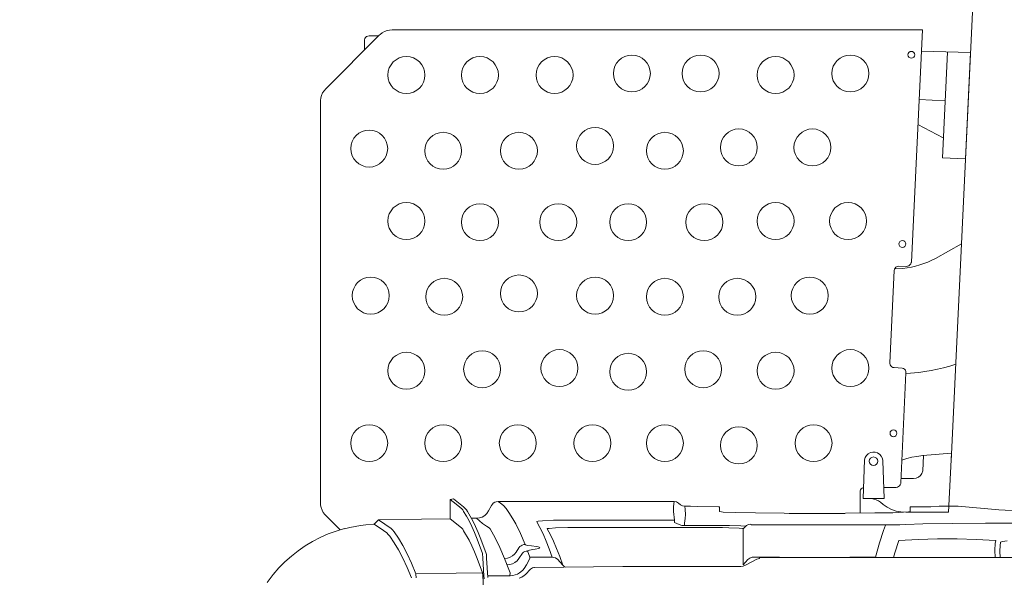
# Model space of a CAD drawing. Header units: millimetres. Extents: x 2204655785 to 2205143108, y 485765510 to 486291538.
# Tile 68 of 156: x 2204999271 to 2205000389, y 486134385 to 486135018. Entities that reach past the tile are written whole.
import ezdxf
from ezdxf.enums import TextEntityAlignment as Align
from ezdxf.lldxf.tags import DXFTag

# ---------------------------------------------------------------- set-up
doc = ezdxf.new("R2010")
doc.units = ezdxf.units.MM
doc.linetypes.add('НЕВИДИМАЯX2', pattern=[19.05, 12.7, -6.35])
for name, color, linetype in [('206ППР Панелевоз', 7, 'Continuous'), ('ППР_Опасная зона от крана', 1, 'Continuous'), ('ППР_Разрез', 5, 'Continuous'), ('ППР_Стрела', 7, 'Continuous')]:
    doc.layers.add(name, color=color, linetype=linetype)
doc.styles.add('ППРк_М1-1', font='GOST_Common Italic.ttf', dxfattribs={"height": 800})
doc.styles.add('ППРк_М1-1кран', font='GOST_Common Italic.ttf', dxfattribs={"width": 0.8, "height": 600})
tags = doc.linetypes.add('опасная зона_Кран', pattern='A,30,-8,4,-8,30,-8,4,-8,30,-8,4,[230,Bbox.shx,S=2.5,R=0,X=0,Y=-10],-6', length=148).pattern_tags.tags
tags[24] = DXFTag(74, 5)

# ---------------------------------------------------------------- blocks, each defined once
blk = doc.blocks.new('*U420')
at = {"layer": 'ППР_Опасная зона от крана', "linetype": 'опасная зона_Кран', "lineweight": 80, "ltscale": 100}
blk.add_arc((29475, 0), 50270, 270, 90, dxfattribs=at)
at = {"layer": 'ППР_Стрела', "linetype": 'НЕВИДИМАЯX2', "lineweight": 50, "ltscale": 100}
blk.add_arc((29475, 0), 38700, 270, 90, dxfattribs=at)
at = {"layer": 'ППР_Стрела', "linetype": 'Continuous', "lineweight": 100}
blk.add_arc((29475, 0), 30700, 270, 90, dxfattribs=at)
at = {"style": 'ППРк_М1-1', "width": 0.8}
for tag, p, height, flags in [('ОПАСНАЯ_ЗОНА', (25480.86, 21929.55), 800, 1), ('ОТЛЕТ_ГРУЗА', (25413.72, 20678.22), 800, 1), ('Кол-во_элементов', (2695.66, -1978.25), 1200, 8)]:
    blk.add_attdef(tag, p, '', height=height, dxfattribs=dict(at, flags=flags))
at = {"style": 'ППРк_М1-1', "width": 0.8, "flags": 8}
blk.add_attdef('МАРКА_КРАНА', text='', height=1200, dxfattribs=at).set_placement((8837.5, 818.17), align=Align.CENTER)
blk.add_attdef('ВЫСОТА', text='', height=1200, dxfattribs=at).set_placement((9134.89, -8454.02), align=Align.MIDDLE_CENTER)
at = {"layer": 'Defpoints', "style": 'ППРк_М1-1', "width": 0.8, "flags": 1}
for tag, p in [('МАКСИМАЛЬНАЯ_ДЛИНА_ГРУЗА', (25470.43, 19233.22)), ('ШИРИНА_ГРУЗА', (25397.01, 17803.51))]:
    blk.add_attdef(tag, p, '', height=800, dxfattribs=at)
at = {"layer": 'ППР_Разрез', "style": 'ППРк_М1-1кран', "width": 0.8, "flags": 8}
for tag, p in [('РАЗРЕЗ2', (-1027.85, 55181.17)), ('РАЗРЕЗ', (-1731.87, -54129.29))]:
    blk.add_attdef(tag, p, '', height=800, dxfattribs=at)
at = {"layer": 'ППР_Стрела', "style": 'ППРк_М1-1кран', "width": 0.8, "flags": 8}
for tag, p in [('ВЫСОТА_КРЮКА_ГОРИЗ', (-19652.89, 21607.87)), ('ГАБАРИТ_СТРЕЛЫ', (-25019.84, 21408.72)), ('ВЫСОТА_КРЮКА_НАКЛ', (-20393.31, 20761.66)), ('ВЫЛЕТ', (-16616.63, 14016.8))]:
    blk.add_attdef(tag, p, '', height=800, rotation=317, dxfattribs=at)
blk = doc.blocks.new('*U53')
at = {"layer": '206ППР Панелевоз', "lineweight": 5}
for p, q in [((9198.7, -678.8), (9198.7, 686.3)), ((9159.7, 429.2), (9159.7, -421.8)), ((9144.5, -406.9), (9146.1, -378.3)), ((9089.2, -461), (7814.6, -400.6)), ((9180.6, -402.8), (9179.7, -397.2)), ((9140.2, -453.1), (9144.5, -406.9)), ((9179.2, -410.4), (9178, -432.4)), ((9182.8, -410.8), (9179.2, -410.4)), ((9181.3, -404.8), (9180.6, -402.8)), ((9181.6, -405.1), (9181.3, -404.8)), ((9184.8, -405.4), (9181.6, -405.1)), ((9190.4, -411.2), (9182.8, -410.8)), ((9191.5, -405.6), (9184.8, -405.4)), ((9198.7, -410.9), (9190.4, -411.2)), ((9198.7, -405.2), (9191.5, -405.6)), ((9159.7, -421.8), (9159.9, -459.8)), ((9178, -432.4), (9177.4, -454.3)), ((8623.5, -494.9), (8624.9, -439)), ((8624.9, -439), (8745.8, -444.7)), ((8745.8, -444.7), (8744.5, -470.9)), ((8842.1, -449.3), (8858.7, -478.7)), ((8979, -455.8), (8981.2, -462.6)), ((9140.2, -474.6), (9140.2, -453.1)), ((9177.4, -454.3), (9177.4, -476.3)), ((8744.5, -470.9), (8624.3, -465.2)), ((8624.3, -465.2), (8624.3, -465.2)), ((8624.3, -465.2), (8624.3, -465.6)), ((8679.7, -467.9), (8678.3, -497.5)), ((8981.2, -462.6), (8983.2, -469.5)), ((8983.2, -469.5), (8984.8, -476.5)), ((9082.9, -493), (9080.1, -460.6)), ((9080.1, -460.6), (9147.2, -463.8)), ((9147.2, -463.8), (9147.2, -512.5)), ((9159.9, -459.8), (9160.5, -493.3)), ((8721.6, -470.1), (8706.5, -498.8)), ((8858.7, -478.7), (8860.9, -483)), ((8984.8, -476.5), (8986.3, -483.6)), ((9140.9, -484.1), (9140.2, -474.6)), ((9177.4, -476.3), (9178, -498.3)), ((8860.9, -483), (8862.9, -487.4)), ((8862.9, -487.4), (8864.7, -491.9)), ((8864.7, -491.9), (8866.2, -496.6)), ((8986.3, -483.6), (8987.4, -490.7)), ((8987.4, -490.7), (8988.4, -497.8)), ((9141, -507.6), (9140.9, -484.1)), ((8862.9, -506.2), (8599.1, -493.7)), ((8599.1, -493.7), (8599.1, -1095.9)), ((8866.2, -496.6), (8867.5, -501.3)), ((8867.5, -501.3), (8868.6, -506.1)), ((8988.4, -497.8), (8989.7, -512.2)), ((9100.3, -493.2), (9082.8, -492.3)), ((9083.7, -499.9), (9082.9, -493)), ((9084.8, -505.7), (9083.7, -499.9)), ((9103.1, -494.2), (9100.3, -493.2)), ((9105.5, -495.8), (9103.1, -494.2)), ((9107.3, -498), (9105.5, -495.8)), ((9108.5, -500.7), (9107.3, -498)), ((9108.9, -503.6), (9108.5, -500.7)), ((9160.5, -493.3), (9161.1, -512.3)), ((9178, -498.3), (9179.2, -520.3)), ((8863.6, -506.3), (8862.9, -506.2)), ((8864.9, -506.9), (8863.6, -506.3)), ((8866.1, -507.8), (8864.9, -506.9)), ((8867.1, -509.1), (8866.1, -507.8)), ((8867.7, -510.4), (8867.1, -509.1)), ((8867.5, -521), (8867.9, -511.8)), ((8867.9, -511.8), (8867.7, -510.4)), ((8868.6, -506.1), (8869.5, -511)), ((8869.5, -511), (8870.2, -515.8)), ((8984.7, -513.9), (8983.8, -515.2)), ((8985.9, -513), (8984.7, -513.9)), ((8987.3, -512.5), (8985.9, -513)), ((8988.8, -512.3), (8987.3, -512.5)), ((9113.9, -518.3), (8988.8, -512.3)), ((8989.7, -512.2), (8989.7, -512.4)), ((9086.2, -511.3), (9084.8, -505.7)), ((9087.9, -516.9), (9086.2, -511.3)), ((9108.9, -518), (9108.9, -503.6)), ((9146.4, -507.6), (9141, -507.6)), ((9146.5, -507.8), (9146.4, -507.6)), ((9146.8, -509.3), (9146.5, -507.8)), ((9147.2, -515), (9146.8, -509.3)), ((9147.2, -512.5), (9146.9, -518)), ((9161.1, -512.3), (9161.4, -519.3)), ((8867.9, -522.4), (8867.5, -521)), ((8868.6, -523.7), (8867.9, -522.4)), ((8869.7, -524.7), (8868.6, -523.7)), ((8871, -525.4), (8869.7, -524.7)), ((8870.2, -515.8), (8870.8, -525.3)), ((8872.5, -525.7), (8871, -525.4)), ((8977.4, -530.7), (8872.5, -525.7)), ((8982.9, -525.7), (8982.6, -527.2)), ((8983.4, -516.6), (8982.9, -525.7)), ((8983.8, -515.2), (8983.4, -516.6)), ((9114.6, -518.3), (9113.9, -518.3)), ((9116, -518.8), (9114.6, -518.3)), ((9117.2, -519.6), (9116, -518.8)), ((9118.1, -520.7), (9117.2, -519.6)), ((9118.7, -522.1), (9118.1, -520.7)), ((9118.9, -523.5), (9118.7, -522.1)), ((9118.9, -537.4), (9118.9, -523.5)), ((9145.8, -523.4), (9144, -528.7)), ((9146.9, -518), (9145.8, -523.4)), ((9147.7, -527.3), (9147.2, -515)), ((9161.4, -519.3), (9161.4, -688)), ((9179.2, -520.3), (9193.2, -524.9)), ((9193.2, -524.9), (9198.7, -526.6)), ((8978.1, -530.7), (8977.4, -530.7)), ((8979.6, -530.3), (8978.1, -530.7)), ((8980.9, -529.6), (8979.6, -530.3)), ((8981.9, -528.5), (8980.9, -529.6)), ((8982.6, -527.2), (8981.9, -528.5)), ((9141.6, -533.6), (9138.5, -538.2)), ((9144, -528.7), (9141.6, -533.6)), ((9148, -547.8), (9147.7, -527.3)), ((9161.9, -535.5), (9161.4, -535.5)), ((9168, -537.7), (9161.9, -535.5)), ((9078.9, -547.2), (9078.8, -550)), ((9079.8, -544.5), (9078.9, -547.2)), ((9081.4, -542.1), (9079.8, -544.5)), ((9083.6, -540.3), (9081.4, -542.1)), ((9086.1, -539.1), (9083.6, -540.3)), ((9088.9, -538.6), (9086.1, -539.1)), ((9131.5, -537.1), (9088.9, -538.6)), ((9131.5, -561), (9131.5, -537.1)), ((9131.5, -537.1), (9131.5, -537.1)), ((9133.1, -546.1), (9132.2, -548.7)), ((9134.3, -543.6), (9133.1, -546.1)), ((9135.9, -541.4), (9134.3, -543.6)), ((9138.5, -538.2), (9135.9, -541.4)), ((9148.1, -581), (9148, -547.8)), ((9182, -542.3), (9168, -537.7)), ((9198.3, -546.8), (9182, -542.3)), ((9198.3, -575.7), (9198.3, -546.8)), ((9078.8, -550), (9079.4, -552.7)), ((9079.4, -552.7), (9080.7, -555.2)), ((9080.7, -555.2), (9082.7, -557.3)), ((9082.7, -557.3), (9085.1, -558.8)), ((9085.1, -558.8), (9087.8, -559.5)), ((9131.7, -551.4), (9131.5, -554.2)), ((9132.2, -548.7), (9131.7, -551.4)), ((9087.8, -559.5), (9131.5, -561)), ((9119.3, -561.2), (9119.1, -560.6)), ((9119.9, -562.2), (9119.3, -561.2)), ((9120.7, -563.1), (9119.9, -562.2)), ((9121.8, -563.8), (9120.7, -563.1)), ((9122.9, -564.2), (9121.8, -563.8)), ((9124.1, -564.3), (9122.9, -564.2)), ((9148.1, -564.3), (9124.1, -564.3)), ((9148.4, -581), (9148.1, -581)), ((9148.5, -581.6), (9148.4, -581)), ((9148.7, -585), (9148.5, -581.6)), ((9198.7, -576.2), (9198.3, -575.7)), ((9148.8, -594.8), (9148.7, -585)), ((9148.7, -644.9), (9148.8, -594.8)), ((9148.4, -650.6), (9148.7, -644.9)), ((9148, -683.4), (9148.1, -650.6)), ((9148.1, -650.6), (9148.4, -650.6)), ((9198.3, -655.9), (9198.7, -655.4)), ((9198.3, -685.8), (9198.3, -655.9)), ((9199.8, -678.8), (9198.7, -678.8)), ((9200, -680.1), (9199.8, -678.8)), ((9200.6, -681.8), (9200, -680.1)), ((9207.5, -694.6), (9200.6, -681.8)), ((9147.6, -705.9), (9148, -683.4)), ((9161.4, -688), (9160.6, -688.6)), ((9160.6, -688.6), (9161, -691.2)), ((9161, -691.2), (9162.2, -693.5)), ((9162.2, -693.5), (9165.9, -697.3)), ((9198.4, -687.1), (9198.3, -685.8)), ((9199.2, -689.6), (9198.4, -687.1)), ((9200.7, -691.8), (9199.2, -689.6)), ((9207.1, -697.3), (9200.7, -691.8)), ((9162.4, -712.8), (9162.7, -699.8)), ((9162.7, -699.8), (9163, -694.9)), ((9163, -694.9), (9163.1, -694.5)), ((9165.2, -701.8), (9164.8, -713.6)), ((9165.7, -697.6), (9165.2, -701.8)), ((9165.9, -697.3), (9165.7, -697.6)), ((9165.9, -697.3), (9206.5, -697.3)), ((9206.5, -697.3), (9207.1, -697.3)), ((9208.4, -697.2), (9207.5, -694.6)), ((9208.7, -700), (9208.4, -697.2)), ((9208.7, -733.5), (9208.7, -700)), ((9147, -720), (9147.6, -705.9)), ((9162.4, -764.1), (9162.4, -712.8)), ((9164.8, -713.6), (9164.7, -720.8)), ((9140.8, -749.7), (9140.9, -725.4)), ((9140.9, -725.4), (9141, -724)), ((9141, -724), (9146.4, -724)), ((9146.4, -724), (9146.5, -723.8)), ((9146.5, -723.8), (9147, -720)), ((9164.7, -720.8), (9164.7, -896.4)), ((9209, -834), (9208.7, -733.5)), ((9140.2, -757), (9140.8, -749.7)), ((9140.2, -763.6), (9140.2, -757)), ((9135.5, -773.1), (9136.7, -770.7)), ((9136.7, -770.7), (9138.6, -768.5)), ((9138.6, -768.5), (9139.8, -766.2)), ((9139.8, -766.2), (9140.2, -763.6)), ((9144.1, -763), (9140.2, -763.6)), ((9149.6, -762.9), (9144.1, -763)), ((9154.4, -763.2), (9149.6, -762.9)), ((9159.6, -764.1), (9154.4, -763.2)), ((9158.9, -775.1), (9161.3, -769.9)), ((9162.4, -764.1), (9159.6, -764.1)), ((9159.6, -764.1), (9159.6, -764.1)), ((9161.3, -769.9), (9162.1, -767.1)), ((9162.1, -767.1), (9162.4, -764.1)), ((9135.1, -775.7), (9135.5, -773.1)), ((9135.1, -775.7), (9137.6, -776.2)), ((9135.1, -975.7), (9135.1, -775.7)), ((9137.6, -776.2), (9141.2, -776.4)), ((9141.2, -776.4), (9146.3, -776.3)), ((9146.3, -776.3), (9156.1, -775.1)), ((9156.1, -775.1), (9158.9, -775.1)), ((9156.1, -775.1), (9156.1, -896.6)), ((9209.9, -934.5), (9209, -834)), ((9156.1, -896.6), (9156.3, -912.7)), ((9164.7, -896.4), (9165, -910.4)), ((9188.4, -909.2), (9197.4, -905.7)), ((9197.4, -905.7), (9207.2, -902.1)), ((9200.6, -908.3), (9207.2, -902.1)), ((9207.2, -902.1), (9208.7, -900.5)), ((9208.7, -900.5), (9209.5, -899.2)), ((9156.3, -912.7), (9156.9, -925.2)), ((9165, -910.4), (9165.5, -917.5)), ((9166, -919.8), (9172.7, -916.3)), ((9172.7, -916.3), (9180.2, -912.7)), ((9180.2, -912.7), (9188.4, -909.2)), ((9188.7, -917.6), (9198.3, -914.1)), ((9198.3, -914.1), (9198.5, -912.3)), ((9198.3, -914.1), (9198.3, -939.5)), ((9198.5, -912.3), (9199, -910.6)), ((9199, -910.6), (9200, -909)), ((9200, -909), (9200.6, -908.3)), ((9200.6, -908.3), (9200.6, -908.3)), ((9156.9, -925.2), (9157.4, -930.1)), ((9157.9, -931.5), (9164.5, -928.1)), ((9164.5, -928.1), (9171.8, -924.6)), ((9165.5, -917.5), (9165.8, -919.6)), ((9165.8, -919.6), (9166, -919.8)), ((9166, -919.8), (9166, -919.8)), ((9171.8, -924.6), (9179.9, -921.1)), ((9179.9, -921.1), (9188.7, -917.6)), ((9187, -928.9), (9187.4, -928.4)), ((9187.4, -928.4), (9187.9, -928.5)), ((9157.4, -930.1), (9157.7, -931.3)), ((9157.7, -931.3), (9157.8, -931.5)), ((9157.8, -931.5), (9157.9, -931.5)), ((9184.8, -942.2), (9185.3, -937.9)), ((9185.3, -937.9), (9186.1, -932.1)), ((9186.1, -932.1), (9186.5, -930.1)), ((9186.5, -930.1), (9187, -928.9)), ((9187.9, -928.5), (9188.3, -929.4)), ((9188.3, -929.4), (9189.2, -933.4)), ((9189.2, -933.4), (9189.6, -936.3)), ((9189.6, -936.3), (9189.6, -936.3)), ((9189.6, -936.3), (9190.2, -940.1)), ((9198.3, -939.5), (9191.2, -942.1)), ((9199.6, -939.5), (9198.3, -939.5)), ((9207, -943.4), (9199.6, -939.5)), ((9210, -935.2), (9209.9, -934.5)), ((9210.3, -936.6), (9210, -935.2)), ((9211, -937.9), (9210.3, -936.6)), ((9211.9, -939), (9211, -937.9)), ((9217.9, -944.7), (9211.9, -939)), ((9211.9, -939), (9211.9, -939)), ((9171.3, -950.3), (9160.4, -955.6)), ((9183.8, -944.9), (9171.3, -950.3)), ((9183.8, -944.9), (9184.1, -944.5)), ((9184, -946.6), (9183.8, -944.9)), ((9184.5, -948.2), (9184, -946.6)), ((9184.1, -944.5), (9184.8, -942.2)), ((9185.3, -949.6), (9184.5, -948.2)), ((9186.3, -950.9), (9185.3, -949.6)), ((9190.2, -940.1), (9190.6, -941.3)), ((9190.6, -941.3), (9190.9, -941.9)), ((9190.9, -941.9), (9191.3, -942.1)), ((9191.3, -942.1), (9191.4, -943.7)), ((9191.4, -943.7), (9191.9, -945.3)), ((9191.9, -945.3), (9192.7, -946.8)), ((9192.7, -946.8), (9193.8, -948.1)), ((9193.8, -948.1), (9199.8, -952.2)), ((9211.1, -946), (9207, -943.4)), ((9213, -947.7), (9211.1, -946)), ((9214.8, -949.7), (9213, -947.7)), ((9216.2, -951.5), (9214.8, -949.7)), ((9219, -945.9), (9217.8, -944.7)), ((9217.8, -944.7), (9217.9, -944.7)), ((9220.9, -948.6), (9219, -945.9)), ((9222.2, -951.7), (9220.9, -948.6)), ((9154.6, -958.9), (9147.3, -963.6)), ((9160.4, -955.6), (9154.6, -958.9)), ((9187.6, -952), (9186.3, -950.9)), ((9192.4, -955), (9187.6, -952)), ((9194.8, -957), (9192.4, -955)), ((9196.8, -959.4), (9194.8, -957)), ((9198.3, -962.1), (9196.8, -959.4)), ((9199.8, -952.2), (9202.3, -954.1)), ((9202.3, -954.1), (9204.3, -956.5)), ((9204.3, -956.5), (9205.8, -959.3)), ((9205.8, -959.3), (9206.7, -962.3)), ((9217.4, -953.7), (9216.2, -951.5)), ((9218.4, -956.2), (9217.4, -953.7)), ((9219.1, -959), (9218.4, -956.2)), ((9219.4, -962.1), (9219.1, -959)), ((9136.9, -973), (9135.1, -975.7)), ((9139.7, -969.7), (9136.9, -973)), ((9143, -966.7), (9139.7, -969.7)), ((9147.3, -963.6), (9143, -966.7)), ((9187.1, -973.6), (9199.6, -968.3)), ((9199.3, -965.1), (9198.3, -962.1)), ((9199.6, -968.3), (9199.3, -965.1)), ((9199.6, -968.3), (9212.4, -963.4)), ((9206.7, -962.3), (9207, -965.4)), ((9212.4, -963.4), (9216.2, -962.1)), ((9216.2, -962.1), (9216.9, -962.1)), ((9216.9, -962.1), (9218.5, -962.5)), ((9218.5, -962.5), (9219.2, -962.5)), ((9219.2, -962.5), (9219.4, -962.1)), ((9219.4, -987.6), (9219.4, -962.1)), ((9135.3, -977.7), (9135.1, -975.7)), ((9135.9, -979.4), (9135.3, -977.7)), ((9137, -981.1), (9135.9, -979.4)), ((9138.2, -982.2), (9137, -981.1)), ((9139.5, -983.1), (9138.2, -982.2)), ((9145.7, -986.4), (9139.5, -983.1)), ((9166.1, -984.7), (9176.3, -978.9)), ((9176.3, -978.9), (9187.1, -973.6)), ((9148.5, -988.3), (9145.7, -986.4)), ((9150.9, -990.8), (9148.5, -988.3)), ((9152.6, -993.7), (9150.9, -990.8)), ((9153.7, -996.9), (9152.6, -993.7)), ((9154.1, -1000.3), (9159.8, -993.3)), ((9159.8, -993.3), (9163.1, -988.7)), ((9163.1, -988.7), (9165, -985.9)), ((9165, -985.9), (9166.1, -984.7)), ((9177.6, -995.3), (9170.2, -998.4)), ((9194.2, -989.2), (9177.6, -995.3)), ((9177.7, -999.5), (9194.2, -993.4)), ((9195.1, -989), (9194.2, -989.2)), ((9194.2, -993.4), (9199.3, -992.9)), ((9199.3, -988.7), (9195.1, -989)), ((9221.5, -987.4), (9199.3, -988.7)), ((9199.3, -992.9), (9219.6, -991.8)), ((9216.2, -993.5), (9199.6, -999.6)), ((9216.3, -1023.5), (9216.2, -992)), ((9216.3, -993.4), (9216.2, -993.5)), ((9216.2, -993.5), (9216.2, -993.5)), ((9218.7, -993.2), (9216.3, -993.4)), ((9243.2, -991.9), (9218.7, -993.2)), ((9219.6, -991.8), (9222.8, -991.5)), ((9157.1, -1004.5), (9151.5, -1007.5)), ((9154.1, -1000.3), (9153.7, -996.9)), ((9154.1, -1006.1), (9154.1, -1000.3)), ((9163.4, -1001.4), (9157.1, -1004.5)), ((9157.1, -1008.7), (9163.4, -1005.6)), ((9170.2, -998.4), (9163.4, -1001.4)), ((9163.4, -1005.6), (9170.2, -1002.6)), ((9170.2, -1002.6), (9177.7, -999.5)), ((9185.4, -1005.7), (9179.1, -1008.7)), ((9192.2, -1002.6), (9185.4, -1005.7)), ((9199.6, -999.6), (9192.2, -1002.6)), ((9141.2, -1015.1), (9132.1, -1026.5)), ((9143.2, -1012.9), (9141.2, -1015.1)), ((9141.3, -1019.2), (9143.3, -1017)), ((9144.5, -1011.7), (9143.2, -1012.9)), ((9143.3, -1017), (9144.6, -1015.9)), ((9146.2, -1010.6), (9144.5, -1011.7)), ((9144.6, -1015.9), (9146.2, -1014.8)), ((9151.5, -1007.5), (9146.2, -1010.6)), ((9146.2, -1014.8), (9151.5, -1011.7)), ((9151.5, -1011.7), (9157.1, -1008.7)), ((9165.3, -1017), (9163.4, -1019.2)), ((9166.6, -1015.9), (9165.3, -1017)), ((9168.3, -1014.8), (9166.6, -1015.9)), ((9179.1, -1008.7), (9168.3, -1014.8)), ((9168.3, -1014.8), (9168.3, -1014.8)), ((9132.1, -1026.5), (9132.6, -1030.1)), ((9132.6, -1030.1), (9137.9, -1023.5)), ((9137.9, -1023.5), (9141.3, -1019.2)), ((9163.4, -1019.2), (9154.6, -1030.1)), ((9217, -1069.2), (9216.3, -1023.5)), ((9154.6, -1030.1), (9132.6, -1030.1)), ((9154.9, -1062.7), (9154.6, -1030.1)), ((9155.7, -1111.5), (9154.9, -1062.7)), ((9205.2, -1074.1), (9217, -1069.2)), ((9217.4, -1069.2), (9217, -1069.2)), ((9221.6, -1068.8), (9217.4, -1069.2)), ((9176.6, -1088.8), (9185, -1083.9)), ((9185, -1083.9), (9194.6, -1079)), ((9189.9, -1088.7), (9199.2, -1083.8)), ((9194.6, -1079), (9205.2, -1074.1)), ((9199.2, -1083.8), (9209.9, -1078.9)), ((9209.9, -1078.9), (9221.9, -1073.9)), ((8599.1, -1095.9), (8599.1, -1095.9)), ((8599.1, -1095.9), (8599.3, -1098.9)), ((9165.5, -1097.3), (9167.1, -1095.5)), ((9167.1, -1095.5), (9169.3, -1093.7)), ((9169.3, -1093.7), (9176.6, -1088.8)), ((9174.5, -1098.6), (9181.8, -1093.7)), ((9181.8, -1093.7), (9189.9, -1088.7)), ((8599.3, -1098.9), (8599.9, -1101.8)), ((8599.9, -1101.8), (8601, -1104.6)), ((8601, -1104.6), (8602.4, -1107.3)), ((8602.4, -1107.3), (8604.2, -1109.7)), ((9155.7, -1111.5), (9160.6, -1104.4)), ((9160.6, -1104.4), (9165.5, -1097.3)), ((9160.6, -1116.6), (9168, -1105.8)), ((9168, -1105.8), (9170.6, -1102.2)), ((9170.6, -1102.2), (9172.3, -1100.4)), ((9172.3, -1100.4), (9174.5, -1098.6)), ((8604.2, -1109.7), (8605.2, -1110.8)), ((8605.2, -1110.8), (8666, -1171.5)), ((8605.9, -1111.4), (8605.9, -1122.3)), ((9160.6, -1116.6), (9155.7, -1111.5)), ((9160.6, -1117.2), (9160.6, -1116.6)), ((9161.5, -1125.9), (9160.6, -1117.2)), ((8605.9, -1122.3), (8606.1, -1123.8)), ((8606.1, -1123.8), (8606.7, -1125.2)), ((8606.7, -1125.2), (8607.7, -1126.3)), ((8607.7, -1126.3), (8609, -1127.1)), ((8609, -1127.1), (8610.4, -1127.5)), ((8610.4, -1127.5), (8622.1, -1127.6)), ((9162.3, -1132), (9161.5, -1125.9)), ((9163.4, -1138.1), (9162.3, -1132)), ((9164.7, -1144.2), (9163.4, -1138.1)), ((9166.2, -1150.2), (9164.7, -1144.2)), ((9165.6, -1150.3), (9166.2, -1150.2)), ((9168.5, -1159.6), (9165.6, -1150.3)), ((9150.9, -1171.5), (9167.1, -1155.2)), ((9171.9, -1168.8), (9168.5, -1159.6)), ((8666, -1171.5), (8668.3, -1173.4)), ((8668.3, -1173.4), (8670.8, -1175)), ((9144.7, -1175.7), (9147.4, -1174.3)), ((9147.4, -1174.3), (9149.8, -1172.5)), ((9149.8, -1172.5), (9150.9, -1171.5)), ((9175.9, -1177.7), (9171.9, -1168.8)), ((8670.8, -1175), (8673.5, -1176.3)), ((8673.5, -1176.3), (8676.4, -1177.1)), ((8676.4, -1177.1), (8679.3, -1177.5)), ((8679.3, -1177.5), (8680.8, -1177.6)), ((8680.8, -1177.6), (9136, -1177.6)), ((9136, -1177.6), (9139, -1177.4)), ((9139, -1177.4), (9141.9, -1176.7)), ((9141.9, -1176.7), (9144.7, -1175.7)), ((9180.4, -1186.4), (9175.9, -1177.7)), ((9185.5, -1194.7), (9180.4, -1186.4)), ((9191, -1202.8), (9185.5, -1194.7)), ((9197, -1210.5), (9191, -1202.8)), ((9203.5, -1217.8), (9197, -1210.5)), ((9210.5, -1224.7), (9203.5, -1217.8)), ((9217.8, -1231.1), (9210.5, -1224.7)), ((9220.8, -1233.5), (9217.8, -1231.1)), ((9227, -1238.1), (9220.8, -1233.5))]:
    blk.add_line(p, q, dxfattribs=at)
for centre, radius in [((8627.4, -506.2), 3.83), ((8842.4, -516.4), 3.83), ((9057.5, -526.6), 3.83), ((9089.3, -549.1), 4.88), ((8648.7, -575.5), 21), ((8816.3, -578.1), 21), ((8983.4, -575.5), 21), ((8732.7, -618.6), 21), ((8901.1, -621.6), 21), ((9068.7, -617.3), 21), ((8650.4, -660.4), 21), ((8816.3, -660.4), 21), ((8986.4, -660.4), 21), ((8732.7, -702.2), 21), ((9071.2, -702.2), 21), ((8902.4, -703.9), 21), ((8648.7, -745.6), 21), ((8817.6, -741.4), 21), ((8984.7, -742.7), 21), ((8736.5, -786.2), 21), ((8902.4, -786.2), 21), ((9068.7, -786.2), 21), ((8648.7, -823.7), 21), ((8817.6, -827.9), 21), ((8987.6, -827.9), 21), ((8731, -865.5), 21), ((8901.1, -865.5), 21), ((9068.7, -868.5), 21), ((8650.4, -911.5), 21), ((8817.6, -907.3), 21), ((8983.4, -906), 21), ((8736.5, -952), 21), ((8898.6, -952), 21), ((9068.7, -953.3), 21), ((8984.7, -993.8), 21), ((8650.4, -996.3), 21), ((8817.6, -996.3), 21), ((8736.5, -1038.1), 21), ((8902.4, -1036.9), 21), ((9068.7, -1038.1), 21), ((8650.4, -1079.9), 21), ((8816.3, -1079.9), 21), ((8986.4, -1079.9), 21), ((8734, -1122.1), 21), ((8901.1, -1120.4), 21), ((9068.7, -1122.1), 21)]:
    blk.add_circle(centre, radius, dxfattribs=at)

msp = doc.modelspace()

# ---------------------------------------------------------------- block references
at = {"rotation": 270}
msp.add_blockref('*U420', (2205009908.3, 486171614.7), dxfattribs=at)

# ---------------------------------------------------------------- next in the draw order: block references
msp.add_blockref('*U53', (2205000789.9, 486143605.7), dxfattribs=at)

doc.saveas('drawing.dxf')
